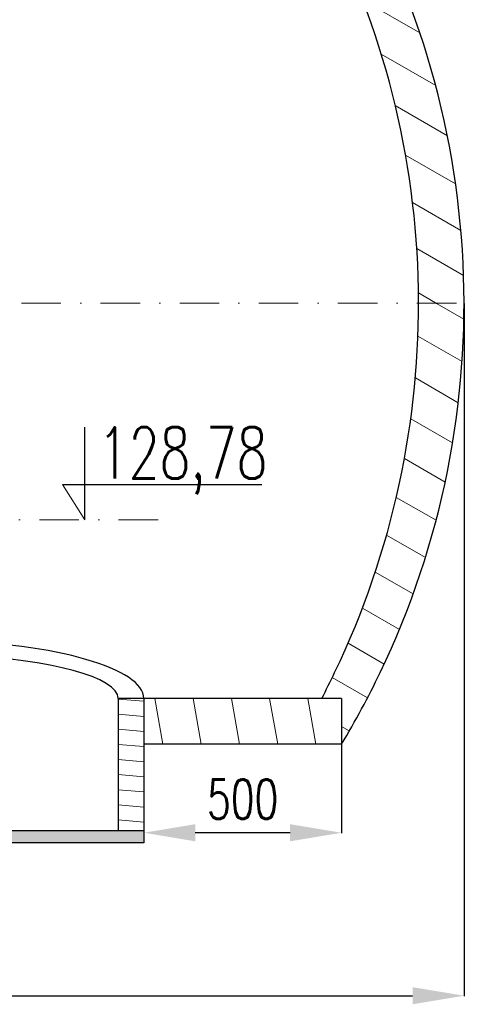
# Model space of a CAD drawing. Header units: millimetres. Extents: x 9412 to 81449, y 6786 to 18619.
# Tile 40 of 41: x 78808 to 79932, y 11302 to 13794. Entities that reach past the tile are written whole.
import ezdxf
from ezdxf.enums import TextEntityAlignment as Align

# ---------------------------------------------------------------- set-up
doc = ezdxf.new("R2010")
doc.units = ezdxf.units.MM
doc.linetypes.add('DASHDOT', pattern=[1, 0.5, -0.25, 0, -0.25])
for name, color, linetype, lineweight in [('Kreskowanie', 8, 'Continuous', 13), ('Opis', 7, 'Continuous', 25), ('Osie', 130, 'DASHDOT', 13), ('Rysunek', 7, 'Continuous', 25), ('rzędne', 184, 'Continuous', 25), ('S_OPISY_ZB', 3, 'Continuous', 25)]:
    doc.layers.add(name, color=color, linetype=linetype, lineweight=lineweight)
doc.styles.add('ISOCP', font='simplex.shx', dxfattribs={"width": 0.7})
doc.styles.add('styl3', font='arial.ttf', dxfattribs={"height": 180})
doc.dimstyles.new('ISO-100', dxfattribs={"dimtxt": 180, "dimasz": 130, "dimexe": 1.25, "dimexo": 0.625, "dimgap": 35, "dimtad": 1, "dimtoh": 1, "dimdec": 0, "dimtxsty": 'styl3', "dimcen": 5, "dimclrt": 256, "dimadec": 0, "dimazin": 0, "dimtfac": 1, "dimtdec": 0, "dimtmove": 0, "dimatfit": 3, "dimfxl": 1, "dimarcsym": 0})
pattern_1 = [(150, (-130265.07, 9669.91), (-47.625, -82.48892), [])]

# ---------------------------------------------------------------- blocks, each defined once
blk = doc.blocks.new('*D2')
at = {"layer": 'Defpoints', "color": 0}
for p in [(76211, 13075.8), (79931.8, 13076.4), (79931.8, 11323.7)]:
    blk.add_point(p, dxfattribs=at)
at = {"layer": 'S_OPISY_ZB', "color": 0, "linetype": 'ByBlock', "lineweight": -2, "ltscale": 200}
for p, q in [((76211, 13075.2), (76211, 11322.4)), ((79931.8, 13075.8), (79931.8, 11322.4)), ((76341, 11323.7), (79801.8, 11323.7))]:
    blk.add_line(p, q, dxfattribs=at)
at = {"layer": 'S_OPISY_ZB', "color": 0}
for points in [[(76341, 11345.3), (76341, 11302), (76211, 11323.7)], [(79801.8, 11302), (79801.8, 11345.3), (79931.8, 11323.7)]]:
    blk.add_solid(points, dxfattribs=at)
at = {"layer": 'S_OPISY_ZB', "insert": (77821.6, 11408.7), "char_height": 100, "attachment_point": 5, "style": 'ISOCP'}
blk.add_mtext('3720', dxfattribs=at)
blk = doc.blocks.new('*D19')
at = {"layer": 'Defpoints', "color": 0}
for p in [(79621.8, 11960.2), (79121.8, 11893.3), (79121.8, 11736.2)]:
    blk.add_point(p, dxfattribs=at)
at = {"layer": 'S_OPISY_ZB', "color": 0, "linetype": 'ByBlock', "lineweight": -2, "ltscale": 200}
for p, q in [((79621.8, 11959.6), (79621.8, 11734.9)), ((79121.8, 11892.6), (79121.8, 11734.9)), ((79491.8, 11736.2), (79251.8, 11736.2))]:
    blk.add_line(p, q, dxfattribs=at)
at = {"layer": 'S_OPISY_ZB', "color": 0}
for points in [[(79251.8, 11757.8), (79251.8, 11714.5), (79121.8, 11736.2)], [(79491.8, 11714.5), (79491.8, 11757.8), (79621.8, 11736.2)]]:
    blk.add_solid(points, dxfattribs=at)
at = {"layer": 'S_OPISY_ZB', "insert": (79371.8, 11821.2), "char_height": 100, "attachment_point": 5, "style": 'ISOCP'}
blk.add_mtext('500', dxfattribs=at)
blk = doc.blocks.new('rzędna')
at = {"layer": 'rzędne'}
for p, q in [((-23100.7, 13777.4), (-23100.7, 13921.5)), ((-23135.1, 13832), (-22825, 13832))]:
    blk.add_line(p, q, dxfattribs=at)
at = {"layer": 'rzędne', "lineweight": 9}
blk.add_line((-23135.1, 13832), (-23100.7, 13777.4), dxfattribs=at)
at = {"layer": 'Opis', "style": 'ISOCP', "width": 0.7, "flags": 8}
blk.add_attdef('RZĘDNA', text='', height=62.5, dxfattribs=at).set_placement((-23080.3, 13881.5), align=Align.MIDDLE_LEFT)

msp = doc.modelspace()

# ---------------------------------------------------------------- hatches: boundary and pattern name
at = {"layer": 'Kreskowanie', "ltscale": 200}
h = msp.add_hatch(dxfattribs=at)
h.set_pattern_fill('ANSI31', color=256, scale=30, angle=105, style=0)
h.set_pattern_definition(pattern_1)
h.paths.add_polyline_path([(79621.8, 14190.2), (79621.8, 14075.8), (79571.1, 14075.8, -0.120989), (79816.8, 13075.2), (79931.8, 13075.2, 0.136426)])
h = msp.add_hatch(dxfattribs=at)
h.set_pattern_fill('ANSI31', color=256, scale=30, angle=105, style=0)
h.set_pattern_definition(pattern_1)
edge = h.paths.add_edge_path()
edge.add_line((79604.5, 12141.3), (79719.5, 12141.3))
edge.add_arc((77771.6, 13075.2), 2160.2, 334.3858, 360)
edge.add_line((79931.8, 13075.2), (79816.8, 13075.2))
edge.add_arc((77656.6, 13075.2), 2160.2, 335.4256, 360, ccw=False)
edge = h.paths.add_edge_path()
edge.add_line((79719.5, 12141.3), (79604.5, 12141.3))
edge.add_arc((77656.6, 13075.2), 2160.2, 332.4056, 334.3858, ccw=False)
edge.add_line((79571.1, 12074.6), (79621.8, 12074.6))
edge.add_line((79621.8, 12074.6), (79621.8, 11960.2))
edge.add_arc((77771.6, 13075.2), 2160.2, 328.9253, 334.3858)
h = msp.add_hatch(dxfattribs=at)
h.set_pattern_fill('ANSI31', color=256, scale=12, angle=130, style=0)
h.set_pattern_definition([(175, (63682.437, 3972.916), (-3.32063, -37.95502), [])])
h.paths.add_polyline_path([(79056.8, 11740.8), (79056.8, 12105.5), (79110.2, 12105.5), (79110.3, 12105.5), (79121.8, 12075.8), (79121.8, 11971.2), (79121.8, 11946.4), (79121.8, 11740.8)])
h.paths.add_polyline_path([(78003.3, 12105.5), (78003.3, 12105.5)])
h.paths.add_polyline_path([(78056.8, 12075.8), (77991.7, 12075.7), (77991.8, 11740.7), (78056.9, 11740.7)])
h = msp.add_hatch(dxfattribs=at)
h.set_pattern_fill('ANSI31', color=256, scale=30, angle=55, style=0)
h.set_pattern_definition([(100, (7161.78, 27597.69), (-93.80294, -16.53999), [])])
h.paths.add_polyline_path([(77991.8, 11960.2), (77991.7, 12075.8), (76521, 12075.8), (76521, 11960.2)])
h.paths.add_polyline_path([(78056.8, 12075.8), (79056.8, 12075.8), (79121.8, 12075.8), (79121.8, 11960.2), (79621.8, 11960.2), (79621.8, 12075.8)])
h = msp.add_hatch(color=256, dxfattribs=at)
h.dxf.hatch_style = 1
h.paths.add_polyline_path([(79121.8, 11740.8), (78556.8, 11740.8), (78556.8, 11710.8), (79121.8, 11710.8)])
h.paths.add_polyline_path([(78556.8, 11740.8), (77991.8, 11740.7), (77991.8, 11710.5), (78556.8, 11710.8)])

# ---------------------------------------------------------------- linework, layer by layer
msp.add_line((79621.8, 11960.2, -1.4), (79121.8, 11960.2, -1.4))
at = {"layer": 'Osie', "ltscale": 200}
for p, q in [((76211, 13075.8, 1.3), (79931.8, 13076.4, 0.2)), ((78457.4, 12528.3), (79196.3, 12528.3))]:
    msp.add_line(p, q, dxfattribs=at)
at = {"layer": 'Rysunek', "ltscale": 200}
for p, q in [((79621.8, 12075.8, -3.4), (79056.8, 12075.8, -2.3)), ((79056.8, 12075.8, -1.4), (79056.8, 11740.8, -1.4)), ((79121.8, 12075.8, -1.4), (79056.8, 12075.8, -1.4)), ((79121.8, 12075.8, -1.4), (79121.8, 11710.8, -1.4)), ((79621.8, 12075.8, -0.6), (79621.8, 11960.2, -0.6)), ((79621.8, 11960.2, -0.6), (79121.8, 11960.2, -0.4)), ((79121.8, 11740.8, -1.4), (77991.8, 11740.7, -1.4)), ((79121.8, 11710.8, -1.4), (77991.8, 11710.5, -1.4))]:
    msp.add_line(p, q, dxfattribs=at)
for centre, start, end in [((77771.6, 13075.2, -1.4), 334.3858, 31.0747), ((77656.6, 13075.2, -1.4), 334.3858, 27.5944), ((77656.6, 13075.2, -1.4), 332.4431, 334.3858), ((77771.6, 13075.2, -1.4), 328.9253, 334.3858)]:
    msp.add_arc(centre, 2160.2, start, end, dxfattribs=at)
for major_axis, ratio, end_param in [((565, 0), 0.261439, 1.47323), ((500, 0), 0.224105, 1.373479)]:
    msp.add_ellipse((78556.8, 12075.8, -1.4), major_axis=major_axis, ratio=ratio, start_param=0, end_param=end_param, dxfattribs=at)

# ---------------------------------------------------------------- block references
at = {"layer": 'rzędne'}
ref = msp.add_blockref('rzędna', (116539.6, -9877), dxfattribs=dict(at, xscale=1.62624, yscale=1.62624, zscale=1.62624))
ref.add_attrib('RZĘDNA', '128,78', dxfattribs={"layer": 'Opis', "height": 130.1, "style": 'ISOCP', "width": 0.7}).set_placement((79005.4, 12697.5), align=Align.MIDDLE_LEFT)

# ---------------------------------------------------------------- dimensions: what is measured, and where the dimension line sits
at = {"layer": 'S_OPISY_ZB', "ltscale": 200}
dim = msp.add_linear_dim(base=(79931.8, 11323.7), p1=(76211, 13075.8, 1.3), p2=(79931.8, 13076.4, 0.2), dimstyle='ISO-100', override={"dimtxt": 100, "dimrnd": 2, "dimtxsty": 'ISOCP'}, dxfattribs=at)
dim.commit()
dim.dimension.update_dxf_attribs({"geometry": '*D2', "text_midpoint": (77821.6, 11323.7), "dimtype": 160})
dim = msp.add_linear_dim(base=(79121.8, 11736.2), p1=(79621.8, 11960.2, -0.6), p2=(79121.8, 11893.3, -1.4), dimstyle='ISO-100', override={"dimtxt": 100, "dimtxsty": 'ISOCP'}, dxfattribs=at)
dim.commit()
dim.dimension.update_dxf_attribs({"geometry": '*D19', "text_midpoint": (79371.8, 11821.2)})

doc.saveas('drawing.dxf')
